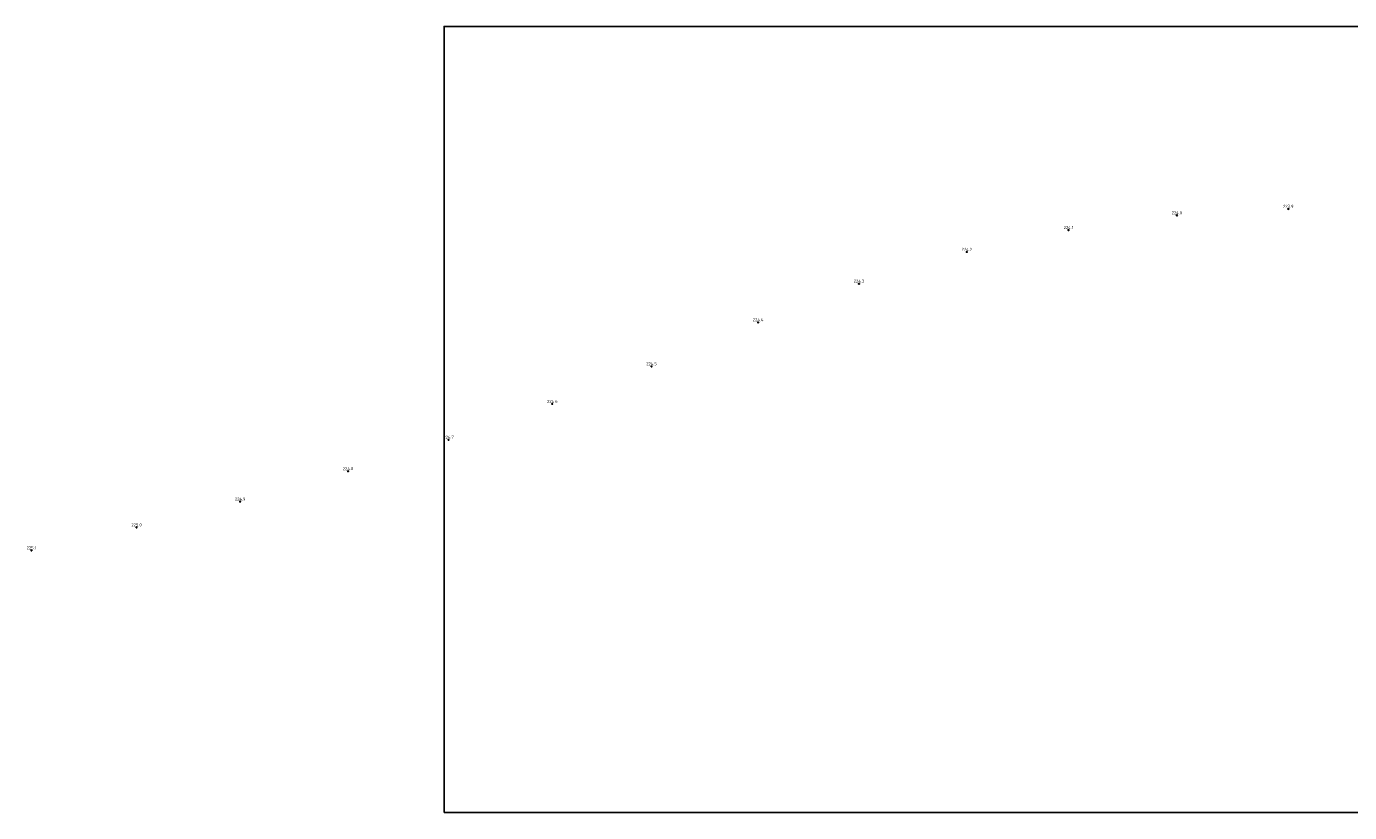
# Model space of a CAD drawing. Extents: x 142174 to 144605, y 416662 to 417384.
# Tile 1 of 2: x 142174 to 143390, y 416662 to 417384. Entities that reach past the tile are written whole.
import ezdxf
from ezdxf.enums import TextEntityAlignment as Align

# ---------------------------------------------------------------- set-up
doc = ezdxf.new("R2010")
doc.units = 0
doc.layers.add('hectometerpunten', color=7, linetype='Continuous')
doc.layers.add('hectometerpunten_001', color=1, linetype='Continuous')
doc.layers.add('X-XX-AL-T25', color=7, linetype='Continuous', lineweight=25)
doc.styles.add('NLCS-ISO-M500-T25', font='NLCS-ISO.ttf', dxfattribs={"height": 1.25})

# ---------------------------------------------------------------- blocks, each defined once
blk = doc.blocks.new('Rivier_kilometrering')
h = blk.add_hatch(color=256)
h.dxf.hatch_style = 1
h.paths.add_polyline_path([(-0.23, 0, 0.261667), (-0.12, -0.2), (0.12, 0.2, 0.585204)], flags=17)
h.paths.add_polyline_path([(0.23, 0, 1), (-0.23, 0, 1)])
blk.add_circle((0, 0), 0.232)
at = {"layer": 'X-XX-AL-T25', "ltscale": 0.1, "style": 'NLCS-ISO-M500-T25'}
blk.add_attdef('KILOMETER', text='', height=1.39, dxfattribs=at).set_placement((0, 0.5), align=Align.CENTER)

msp = doc.modelspace()

# ---------------------------------------------------------------- linework, layer by layer
msp.add_lwpolyline([(142557.6, 416662.3), (144285.7, 416662.3), (144285.7, 417384.1), (142557.6, 417384.1)], close=True)

# ---------------------------------------------------------------- block references
at = {"layer": 'hectometerpunten'}
ref = msp.add_blockref('Rivier_kilometrering', (143333.3, 417216.6), dxfattribs=dict(at, xscale=2, yscale=2, zscale=2))
ref.add_attrib('KILOMETER', '223.9', dxfattribs={"layer": 'hectometerpunten_001', "height": 2.78, "style": 'NLCS-ISO-M500-T25'}).set_placement((143333.3, 417217.6), align=Align.CENTER)
ref = msp.add_blockref('Rivier_kilometrering', (143230.9, 417210.7), dxfattribs=dict(at, xscale=2, yscale=2, zscale=2))
ref.add_attrib('KILOMETER', '224.0', dxfattribs={"layer": 'hectometerpunten_001', "height": 2.78, "style": 'NLCS-ISO-M500-T25'}).set_placement((143230.9, 417211.7), align=Align.CENTER)
ref = msp.add_blockref('Rivier_kilometrering', (143131.3, 417197.1), dxfattribs=dict(at, xscale=2, yscale=2, zscale=2))
ref.add_attrib('KILOMETER', '224.1', dxfattribs={"layer": 'hectometerpunten_001', "height": 2.78, "style": 'NLCS-ISO-M500-T25'}).set_placement((143131.3, 417198.1), align=Align.CENTER)
ref = msp.add_blockref('Rivier_kilometrering', (143037.9, 417177.1), dxfattribs=dict(at, xscale=2, yscale=2, zscale=2))
ref.add_attrib('KILOMETER', '224.2', dxfattribs={"layer": 'hectometerpunten_001', "height": 2.78, "style": 'NLCS-ISO-M500-T25'}).set_placement((143037.9, 417178.1), align=Align.CENTER)
ref = msp.add_blockref('Rivier_kilometrering', (142938.8, 417147.9), dxfattribs=dict(at, xscale=2, yscale=2, zscale=2))
ref.add_attrib('KILOMETER', '224.3', dxfattribs={"layer": 'hectometerpunten_001', "height": 2.78, "style": 'NLCS-ISO-M500-T25'}).set_placement((142938.8, 417148.9), align=Align.CENTER)
ref = msp.add_blockref('Rivier_kilometrering', (142846.1, 417112.4), dxfattribs=dict(at, xscale=2, yscale=2, zscale=2))
ref.add_attrib('KILOMETER', '224.4', dxfattribs={"layer": 'hectometerpunten_001', "height": 2.78, "style": 'NLCS-ISO-M500-T25'}).set_placement((142846.1, 417113.4), align=Align.CENTER)
ref = msp.add_blockref('Rivier_kilometrering', (142748.2, 417072), dxfattribs=dict(at, xscale=2, yscale=2, zscale=2))
ref.add_attrib('KILOMETER', '224.5', dxfattribs={"layer": 'hectometerpunten_001', "height": 2.78, "style": 'NLCS-ISO-M500-T25'}).set_placement((142748.2, 417073), align=Align.CENTER)
ref = msp.add_blockref('Rivier_kilometrering', (142657, 417037.5), dxfattribs=dict(at, xscale=2, yscale=2, zscale=2))
ref.add_attrib('KILOMETER', '224.6', dxfattribs={"layer": 'hectometerpunten_001', "height": 2.78, "style": 'NLCS-ISO-M500-T25'}).set_placement((142657, 417038.5), align=Align.CENTER)
ref = msp.add_blockref('Rivier_kilometrering', (142561.7, 417004.6), dxfattribs=dict(at, xscale=2, yscale=2, zscale=2))
ref.add_attrib('KILOMETER', '224.7', dxfattribs={"layer": 'hectometerpunten_001', "height": 2.78, "style": 'NLCS-ISO-M500-T25'}).set_placement((142561.7, 417005.6), align=Align.CENTER)
ref = msp.add_blockref('Rivier_kilometrering', (142469.4, 416975.7), dxfattribs=dict(at, xscale=2, yscale=2, zscale=2))
ref.add_attrib('KILOMETER', '224.8', dxfattribs={"layer": 'hectometerpunten_001', "height": 2.78, "style": 'NLCS-ISO-M500-T25'}).set_placement((142469.4, 416976.7), align=Align.CENTER)
ref = msp.add_blockref('Rivier_kilometrering', (142370.2, 416947.8), dxfattribs=dict(at, xscale=2, yscale=2, zscale=2))
ref.add_attrib('KILOMETER', '224.9', dxfattribs={"layer": 'hectometerpunten_001', "height": 2.78, "style": 'NLCS-ISO-M500-T25'}).set_placement((142370.2, 416948.8), align=Align.CENTER)
ref = msp.add_blockref('Rivier_kilometrering', (142275, 416924.1), dxfattribs=dict(at, xscale=2, yscale=2, zscale=2))
ref.add_attrib('KILOMETER', '225.0', dxfattribs={"layer": 'hectometerpunten_001', "height": 2.78, "style": 'NLCS-ISO-M500-T25'}).set_placement((142275, 416925.1), align=Align.CENTER)
ref = msp.add_blockref('Rivier_kilometrering', (142178.4, 416903), dxfattribs=dict(at, xscale=2, yscale=2, zscale=2))
ref.add_attrib('KILOMETER', '225.1', dxfattribs={"layer": 'hectometerpunten_001', "height": 2.78, "style": 'NLCS-ISO-M500-T25'}).set_placement((142178.4, 416904), align=Align.CENTER)

doc.saveas('drawing.dxf')
